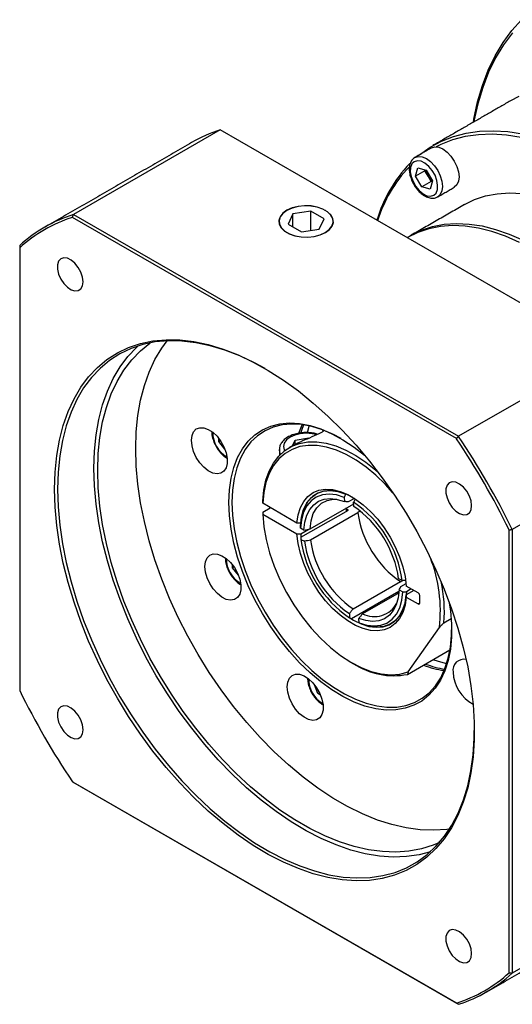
# Model space of a CAD drawing. Header units: millimetres. Extents: x 0 to 782, y 0 to 553.
# Tile 3 of 7: x 255 to 321, y 117 to 248. Entities that reach past the tile are written whole.
import ezdxf

# ---------------------------------------------------------------- set-up
doc = ezdxf.new("R2010")
doc.units = ezdxf.units.MM
doc.header["$LTSCALE"] = 1.2
doc.layers.add('1轮廓实线层', color=7, linetype='Continuous')

msp = doc.modelspace()

# ---------------------------------------------------------------- linework, layer by layer
at = {"layer": '1轮廓实线层', "linetype": 'Continuous'}
for p, q in [((281.85, 233.54), (262.38, 222.3)), ((332.97, 204.02), (281.85, 233.54)), ((307.8, 227.38), (308.1, 228.5)), ((309.06, 228.1), (307.8, 227.38)), ((308.1, 228.5), (309.23, 228.2)), ((309.06, 228.1), (309.1, 228.23)), ((309.47, 227.39), (309.06, 228.1)), ((309.23, 228.2), (310.05, 226.78)), ((308.62, 225.95), (307.8, 227.38)), ((309.88, 226.68), (308.62, 225.95)), ((309.88, 226.68), (309.47, 227.39)), ((310.05, 226.78), (309.75, 225.65)), ((310.01, 226.65), (309.88, 226.68)), ((309.75, 225.65), (308.62, 225.95)), ((293.91, 222.74), (291.53, 222.37)), ((295.66, 221.73), (293.91, 222.74)), ((293.91, 220.19), (293.91, 222.74)), ((313.23, 192.48), (262.25, 221.91)), ((262.38, 222.3), (313.5, 192.79)), ((291.53, 222.37), (290.89, 221)), ((291.53, 220.63), (291.53, 222.37)), ((295.02, 220.36), (295.66, 221.73)), ((290.89, 221), (292.64, 219.99)), ((292.64, 219.99), (295.02, 220.36)), ((255.24, 217.86), (255.24, 158.99)), ((332.97, 204.02), (313.5, 192.79)), ((281.69, 192.09), (281.69, 192.5)), ((291.82, 192.28), (293.64, 192.57)), ((295.54, 193.62), (295.44, 193.51)), ((281.89, 192.21), (281.69, 192.09)), ((282.48, 191.1), (281.69, 192.09)), ((291.46, 191.51), (291.82, 192.28)), ((291.82, 191.71), (291.82, 192.28)), ((340.11, 191.66), (320.64, 180.42)), ((298.32, 184.67), (298.35, 184.12)), ((292.04, 181.26), (287.51, 183.88)), ((293.79, 180.47), (299.59, 183.82)), ((299.69, 184.54), (298.87, 184.07)), ((299.6, 183.47), (299.58, 184.02)), ((287.51, 182.72), (288.51, 183.3)), ((287.51, 182.43), (292.04, 179.81)), ((292.59, 179.36), (298.88, 182.99)), ((300.14, 182.61), (293.85, 178.98)), ((298.63, 182.84), (298.59, 183.3)), ((298.61, 183.26), (298.66, 182.86)), ((298.88, 182.99), (298.63, 183.12)), ((298.63, 183.12), (298.66, 182.86)), ((300.47, 182.86), (300.09, 182.64)), ((300.09, 182.64), (300.14, 182.61)), ((292.99, 180.33), (292.53, 180.57)), ((292.55, 179.81), (293.65, 180.44)), ((292.55, 179.81), (292.59, 179.36)), ((320.24, 121.47), (320.24, 180.34)), ((320.64, 180.42), (320.64, 121.39)), ((292.59, 179.08), (293.06, 178.84)), ((283.48, 175.3), (283.48, 175.7)), ((283.69, 175.41), (283.48, 175.3)), ((284.28, 174.31), (283.48, 175.3)), ((299.51, 169.85), (305.8, 173.48)), ((306.03, 173.6), (305.57, 173.84)), ((305.8, 173.42), (306.12, 173.61)), ((305.8, 173.48), (305.8, 173.42)), ((305.84, 172.8), (306.55, 173.2)), ((308.17, 171.96), (306.58, 172.87)), ((305.6, 172.14), (299.31, 168.51)), ((305.61, 172), (300.76, 169.2)), ((305.47, 171.92), (305.35, 171.99)), ((305.36, 172), (305.48, 171.92)), ((305.36, 172), (305.48, 171.92)), ((305.6, 172), (305.6, 172.14)), ((305.63, 172.36), (306.1, 172.12)), ((307.58, 172.29), (306.58, 171.71)), ((307.23, 172.5), (306.6, 172.13)), ((308.37, 170.62), (308.37, 171.61)), ((306.58, 171.42), (308.17, 170.5)), ((308.37, 170.62), (308.17, 170.5)), ((299.02, 169.21), (299.04, 168.66)), ((300.3, 168.01), (300.28, 168.56)), ((311.56, 168), (312.53, 168.56)), ((306.82, 161.46), (310.98, 167.38)), ((306.74, 161.13), (312.38, 164.39)), ((294.83, 158.58), (294.37, 159.76)), ((295.04, 158.7), (294.83, 158.58)), ((295.18, 158.38), (294.83, 158.58)), ((262.25, 146.85), (313.23, 117.42)), ((313.5, 117.26), (262.38, 146.77)), ((340.11, 132.62), (320.64, 121.39))]:
    msp.add_line(p, q, dxfattribs=at)
at = {"layer": '1轮廓实线层', "linetype": 'Continuous', "flags": 128}
for points in [[(315.48, 234.56), (315.55, 234.98), (316.05, 237.27), (316.69, 239.44), (317.47, 241.48), (318.38, 243.39), (319.42, 245.14), (320.59, 246.75), (321.87, 248.19)], [(320.66, 246.46), (319.48, 244.87), (318.42, 243.12), (317.5, 241.22), (316.72, 239.18), (316.07, 237), (315.56, 234.71), (315.54, 234.59)], [(321.54, 237.99), (320.41, 237.4)], [(308.24, 230.17), (308.33, 230.24), (309.73, 231.23), (311.23, 232.04), (312.83, 232.66), (314.52, 233.1), (316.29, 233.36), (318.14, 233.43), (320.04, 233.31), (322.01, 233)], [(330.26, 229.34), (329.97, 229.49), (327.9, 230.52), (325.85, 231.37), (323.83, 232.04), (321.83, 232.53), (319.89, 232.84), (317.99, 232.96), (316.17, 232.89), (314.41, 232.64), (312.73, 232.2), (311.15, 231.58), (310.55, 231.29)], [(309.93, 231.15), (310.37, 231.28), (310.89, 231.23), (311.44, 231), (311.99, 230.59), (312.51, 230.05), (312.95, 229.4), (313.29, 228.69), (313.51, 227.98), (313.58, 227.29), (313.51, 226.7), (313.29, 226.22), (312.95, 225.91), (312.95, 225.91)], [(307.64, 229.31), (307.32, 229.01), (307.14, 228.55), (307.11, 227.98), (307.22, 227.33), (307.47, 226.66), (307.83, 226.02), (308.29, 225.47), (308.8, 225.05), (309.31, 224.79), (309.8, 224.72), (310.22, 224.84), (310.53, 225.14), (310.71, 225.6), (310.74, 226.18), (310.63, 226.83), (310.39, 227.5), (310.02, 228.13), (309.56, 228.68), (309.06, 229.1), (308.54, 229.36), (308.05, 229.43), (307.64, 229.31)], [(307.73, 229.88), (308.17, 230.01), (308.69, 229.96), (309.24, 229.73), (309.79, 229.32), (310.31, 228.78), (310.75, 228.13), (311.09, 227.42), (311.31, 226.7), (311.38, 226.02), (311.31, 225.43), (311.09, 224.95), (310.75, 224.64), (310.74, 224.63)], [(314.29, 223.6), (315.65, 224.27), (317.11, 224.75), (318.65, 225.05), (320.27, 225.17), (321.96, 225.09), (323.7, 224.83), (325.49, 224.38), (327.31, 223.74), (327.77, 223.56)], [(290.71, 222.85), (290.17, 222.45), (289.81, 221.99), (289.65, 221.49), (289.71, 220.99), (289.97, 220.51), (290.42, 220.07), (291.04, 219.72), (291.79, 219.45), (292.62, 219.3), (293.49, 219.27), (294.35, 219.37), (295.15, 219.57), (295.84, 219.88), (296.38, 220.28), (296.74, 220.74), (296.9, 221.24), (296.84, 221.74), (296.58, 222.22), (296.13, 222.66), (295.51, 223.01), (294.76, 223.28), (293.93, 223.43), (293.06, 223.46), (292.2, 223.37), (291.4, 223.16), (290.71, 222.85)], [(290.73, 222.83), (290.2, 222.44), (289.84, 221.98), (289.69, 221.49), (289.74, 220.99), (290, 220.51), (290.44, 220.09), (291.06, 219.73), (291.8, 219.47), (292.63, 219.32), (293.49, 219.29), (294.34, 219.38), (295.13, 219.59), (295.82, 219.9), (296.35, 220.29), (296.71, 220.75), (296.86, 221.24), (296.81, 221.74), (296.55, 222.22), (296.1, 222.65), (295.49, 223), (294.75, 223.26), (293.92, 223.41), (293.06, 223.44), (292.21, 223.35), (291.41, 223.14), (290.73, 222.83)], [(321.61, 218.57), (319.76, 219.39), (317.94, 220.02), (316.15, 220.47), (314.41, 220.73), (312.73, 220.81), (311.11, 220.7), (309.56, 220.4), (308.1, 219.91), (306.74, 219.24)], [(307, 219.39), (307.24, 219.53), (308.61, 220.2), (310.07, 220.69), (311.61, 220.99), (313.23, 221.1), (314.91, 221.02), (316.66, 220.76), (318.44, 220.31), (320.26, 219.68), (322.11, 218.87)], [(263.66, 213.35), (263.58, 213.97), (263.36, 214.63), (263.02, 215.26), (262.57, 215.81), (262.08, 216.23), (261.57, 216.48), (261.09, 216.54), (260.7, 216.4), (260.41, 216.08), (260.26, 215.61), (260.26, 215.02), (260.41, 214.37), (260.7, 213.71), (261.09, 213.12), (261.57, 212.63), (262.08, 212.29), (262.57, 212.13), (263.02, 212.17), (263.36, 212.41), (263.58, 212.81), (263.66, 213.35)], [(259.87, 185.75), (259.94, 188.03), (260.16, 190.22), (260.52, 192.3), (261.02, 194.25), (261.67, 196.09), (262.45, 197.78), (263.36, 199.33), (264.39, 200.72), (265.55, 201.95), (266.83, 203.01), (268.21, 203.9), (269.7, 204.61), (271.28, 205.14), (272.94, 205.48), (274.69, 205.63), (276.5, 205.6), (278.37, 205.38), (280.28, 204.98), (282.24, 204.39), (284.23, 203.62), (286.23, 202.67), (288.24, 201.55), (290.25, 200.27), (292.25, 198.82), (294.22, 197.22), (296.16, 195.48), (298.06, 193.61), (299.9, 191.61), (301.68, 189.49), (303.38, 187.27), (305.01, 184.96), (306.54, 182.57), (307.98, 180.12), (309.31, 177.6), (310.52, 175.05), (311.62, 172.47), (312.6, 169.87), (313.44, 167.28), (314.15, 164.69), (314.73, 162.13), (315.16, 159.61), (315.45, 157.15), (315.59, 154.75), (315.59, 152.42), (315.45, 150.19), (315.16, 148.05), (314.73, 146.04), (314.15, 144.14), (313.44, 142.37), (312.6, 140.75), (311.62, 139.28), (310.52, 137.97), (309.31, 136.82), (307.98, 135.85), (306.54, 135.05), (305.01, 134.43), (303.38, 133.99), (301.68, 133.74), (299.9, 133.68), (298.06, 133.81), (296.16, 134.12), (294.22, 134.62), (292.25, 135.3), (290.25, 136.16), (288.24, 137.19), (286.23, 138.4), (284.23, 139.76), (282.24, 141.29), (280.28, 142.96), (278.37, 144.77), (276.5, 146.7), (274.69, 148.76), (272.94, 150.93), (271.28, 153.2), (269.7, 155.55), (268.21, 157.97), (266.83, 160.46), (265.55, 162.99), (264.39, 165.56), (263.36, 168.15), (262.45, 170.75), (261.67, 173.34), (261.02, 175.92), (260.52, 178.46), (260.16, 180.95), (259.94, 183.39), (259.87, 185.75)], [(287.85, 201.79), (286.44, 202.55), (284.45, 203.49), (282.48, 204.25), (280.54, 204.84), (278.63, 205.24), (276.78, 205.46), (274.98, 205.49), (273.25, 205.34), (271.6, 205), (270.03, 204.47), (268.55, 203.77), (267.18, 202.89), (265.91, 201.83), (264.76, 200.61), (263.73, 199.23), (262.83, 197.69), (262.06, 196.01), (261.42, 194.19), (260.92, 192.25), (260.56, 190.19), (260.34, 188.02), (260.27, 185.75)], [(265.1, 188.54), (265.17, 190.8), (265.39, 192.97), (265.75, 195.04), (266.25, 196.98), (266.89, 198.8), (267.66, 200.48), (268.56, 202.02), (269.59, 203.4), (270.74, 204.62), (270.94, 204.8)], [(265.6, 188.25), (265.68, 190.5), (265.89, 192.65), (266.25, 194.7), (266.76, 196.62), (267.4, 198.42), (268.17, 200.08), (269.08, 201.6), (270.11, 202.96), (271.27, 204.15), (272.54, 205.18), (272.6, 205.23)], [(270.64, 191.15), (270.71, 193.4), (270.93, 195.55), (271.29, 197.6), (271.79, 199.53), (272.43, 201.33), (273.2, 202.99), (274.11, 204.5), (274.84, 205.49)], [(278.04, 192.26), (278.12, 192.9), (278.34, 193.41), (278.69, 193.77), (279.15, 193.94), (279.69, 193.93), (280.28, 193.72), (280.88, 193.33), (281.45, 192.79), (281.95, 192.12), (282.36, 191.38), (282.65, 190.61), (282.8, 189.85), (282.8, 189.16), (282.65, 188.58), (282.36, 188.14), (281.95, 187.87), (281.45, 187.79), (280.88, 187.91), (280.28, 188.21), (279.69, 188.68), (279.15, 189.28), (278.69, 189.99), (278.34, 190.76), (278.12, 191.53), (278.04, 192.26)], [(283.01, 184.01), (283.09, 185.67), (283.3, 187.22), (283.67, 188.66), (284.17, 189.97), (284.81, 191.14), (285.58, 192.15), (286.47, 192.99), (287.48, 193.66), (288.58, 194.15), (289.78, 194.45), (291.05, 194.57), (292.4, 194.49), (293.8, 194.23), (295.23, 193.77), (296.7, 193.14), (298.17, 192.33), (299.64, 191.36), (301.04, 190.27)], [(297.91, 192.49), (296.91, 193.02), (295.47, 193.64), (294.05, 194.09), (292.67, 194.35), (291.35, 194.42), (290.09, 194.31), (288.91, 194.01), (287.82, 193.53), (286.83, 192.87), (285.95, 192.04), (285.19, 191.04), (284.56, 189.89), (284.06, 188.6), (283.7, 187.18), (283.49, 185.65), (283.41, 184.01)], [(292.37, 193.28), (292.41, 193.42), (292.75, 194.34)], [(292.93, 194.31), (292.67, 193.57), (292.58, 193.29)], [(293.44, 193.32), (293.67, 194.15), (293.68, 194.17)], [(294.6, 193.02), (294.06, 193.13), (293.27, 193.19), (292.49, 193.13), (291.76, 192.96), (291.14, 192.68), (290.66, 192.32), (290.35, 191.9), (290.25, 191.45), (290.35, 190.99), (290.42, 190.87)], [(287.51, 184.17), (287.65, 185.62), (287.94, 186.96), (288.37, 188.17), (288.93, 189.23), (289.63, 190.14), (290.44, 190.89), (291.37, 191.46), (292.4, 191.85), (293.51, 192.05), (294.7, 192.06), (295.95, 191.88), (297.24, 191.51), (298.56, 190.96), (299.89, 190.24), (301.22, 189.34), (302.53, 188.29), (302.8, 188.05)], [(304.8, 185.27), (303.8, 186.38), (302.55, 187.61), (301.25, 188.69), (299.93, 189.62), (298.61, 190.38), (297.29, 190.96), (296, 191.36), (294.75, 191.57), (293.56, 191.59), (292.44, 191.42), (291.41, 191.06), (290.47, 190.51), (289.65, 189.79), (288.95, 188.89), (288.38, 187.84), (287.94, 186.65), (287.65, 185.32), (287.51, 183.88)], [(312.31, 140.57), (311.95, 140.52), (310.22, 140.4), (308.43, 140.46), (306.57, 140.72), (304.67, 141.15), (302.74, 141.77), (300.77, 142.57), (298.79, 143.55), (296.81, 144.69), (294.83, 146), (292.87, 147.47), (290.93, 149.09), (289.03, 150.84), (287.18, 152.73), (285.38, 154.74), (283.65, 156.86), (282, 159.08), (280.42, 161.39), (278.95, 163.77), (277.57, 166.22), (276.3, 168.71), (275.15, 171.24), (274.11, 173.79), (273.2, 176.36), (272.43, 178.91), (271.79, 181.45), (271.29, 183.96), (270.93, 186.42), (270.71, 188.82), (270.64, 191.15)], [(289.88, 190.4), (289.78, 190.64), (289.72, 191.05)], [(309.77, 137.54), (308.3, 137.16), (306.61, 136.91), (304.84, 136.85), (303.01, 136.97), (301.13, 137.28), (299.21, 137.78), (297.25, 138.45), (295.27, 139.3), (293.27, 140.33), (291.27, 141.53), (289.28, 142.88), (287.31, 144.39), (285.37, 146.05), (283.46, 147.85), (281.61, 149.77), (279.81, 151.82), (278.08, 153.97), (276.43, 156.22), (274.86, 158.56), (273.38, 160.96), (272.01, 163.43), (270.74, 165.95), (269.59, 168.5), (268.56, 171.07), (267.66, 173.65), (266.89, 176.22), (266.25, 178.78), (265.75, 181.3), (265.39, 183.78), (265.17, 186.19), (265.1, 188.54)], [(310.97, 138.77), (310.15, 138.42), (308.58, 137.93), (306.92, 137.62), (305.19, 137.5), (303.4, 137.56), (301.54, 137.81), (299.64, 138.25), (297.71, 138.87), (295.74, 139.67), (293.76, 140.64), (291.78, 141.79), (289.8, 143.1), (287.84, 144.57), (285.9, 146.18), (284, 147.94), (282.15, 149.83), (280.35, 151.84), (278.62, 153.96), (276.96, 156.18), (275.39, 158.49), (273.92, 160.87), (272.54, 163.31), (271.27, 165.81), (270.11, 168.34), (269.08, 170.89), (268.17, 173.45), (267.4, 176.01), (266.76, 178.55), (266.25, 181.05), (265.89, 183.52), (265.68, 185.92), (265.6, 188.25)], [(315.24, 183.57), (315.17, 184.2), (314.95, 184.85), (314.6, 185.49), (314.16, 186.03), (313.66, 186.45), (313.15, 186.7), (312.68, 186.76), (312.28, 186.62), (311.99, 186.3), (311.84, 185.83), (311.84, 185.24), (311.99, 184.59), (312.28, 183.94), (312.68, 183.34), (313.15, 182.85), (313.66, 182.51), (314.16, 182.36), (314.6, 182.4), (314.95, 182.63), (315.17, 183.03), (315.24, 183.57)], [(260.27, 185.75), (260.34, 183.41), (260.56, 180.99), (260.92, 178.51), (261.42, 175.99), (262.06, 173.43), (262.83, 170.86), (263.73, 168.28), (264.76, 165.71), (265.91, 163.16), (267.18, 160.64), (268.55, 158.17), (270.03, 155.77), (271.6, 153.43), (273.25, 151.18), (274.98, 149.03), (276.78, 146.99), (278.63, 145.06), (280.54, 143.26), (282.48, 141.61), (284.45, 140.09), (286.44, 138.74), (288.44, 137.54), (290.44, 136.52), (292.42, 135.66), (294.38, 134.99), (296.3, 134.49), (298.18, 134.18), (300.01, 134.06), (301.78, 134.12), (303.47, 134.37), (305.08, 134.8), (306.6, 135.41), (308.03, 136.21), (309.35, 137.18), (310.56, 138.32), (311.65, 139.62), (312.62, 141.08), (313.46, 142.69), (314.16, 144.44), (314.73, 146.32), (315.16, 148.33), (315.45, 150.44), (315.59, 152.66), (315.61, 153.69)], [(292.04, 181.26), (292.21, 182.35), (292.51, 183.31), (292.95, 184.13), (293.51, 184.8), (294.19, 185.3), (294.98, 185.62), (295.85, 185.76), (296.79, 185.7), (297.78, 185.46), (298.8, 185.04), (299.83, 184.45), (300.85, 183.69), (301.84, 182.79), (302.78, 181.76), (303.65, 180.62), (304.43, 179.39), (305.11, 178.1), (305.68, 176.78), (306.12, 175.45), (306.42, 174.14), (306.58, 172.87)], [(292.52, 180.84), (292.65, 182.02), (292.94, 183.07), (293.38, 183.96), (293.98, 184.67), (294.7, 185.18), (295.55, 185.49), (296.49, 185.58), (297.5, 185.46), (298.56, 185.12)], [(298.32, 184.67), (297.31, 184.99), (296.33, 185.11), (295.43, 185.02), (294.62, 184.72), (293.93, 184.23), (293.36, 183.55), (292.93, 182.7), (292.65, 181.7), (292.53, 180.57)], [(299.48, 184.67), (298.52, 185.13), (297.51, 185.45), (296.54, 185.58), (295.63, 185.51), (294.81, 185.23), (294.1, 184.77), (293.5, 184.13), (293.04, 183.31), (292.72, 182.35), (292.55, 181.26)], [(312.23, 170.88), (312.43, 169.57), (312.58, 167.79), (312.58, 166.09), (312.43, 164.48), (312.14, 162.98), (311.7, 161.61), (311.13, 160.37), (310.42, 159.28), (309.59, 158.35), (308.65, 157.59), (307.59, 157.02), (306.44, 156.62), (305.2, 156.41), (303.89, 156.39), (302.51, 156.56), (301.09, 156.92), (299.64, 157.46), (298.17, 158.18), (296.7, 159.08), (295.23, 160.13), (293.8, 161.34), (292.4, 162.69), (291.05, 164.17), (289.78, 165.76), (288.58, 167.44), (287.48, 169.21), (286.47, 171.03), (285.58, 172.9), (284.81, 174.8), (284.17, 176.7), (283.67, 178.6), (283.3, 180.46), (283.09, 182.27), (283.01, 184.01), (283.01, 184.01)], [(283.41, 184.01), (283.49, 182.29), (283.7, 180.5), (284.06, 178.67), (284.56, 176.8), (285.19, 174.93), (285.95, 173.06), (286.83, 171.21), (287.82, 169.41), (288.91, 167.67), (290.09, 166), (291.35, 164.44), (292.67, 162.98), (294.05, 161.65), (295.47, 160.46), (296.91, 159.42), (298.37, 158.54), (299.82, 157.82), (301.25, 157.29), (302.65, 156.93), (304, 156.77), (305.3, 156.79), (306.52, 156.99), (307.66, 157.38), (308.7, 157.95), (309.63, 158.7), (310.45, 159.62), (311.15, 160.69), (311.71, 161.91), (312.14, 163.27), (312.43, 164.75), (312.58, 166.34), (312.59, 167.05)], [(292.99, 180.33), (293.11, 181.37), (293.37, 182.29), (293.77, 183.07), (294.3, 183.69), (294.94, 184.15), (295.69, 184.42), (296.52, 184.51), (297.41, 184.41), (298.35, 184.12)], [(293.79, 180.47), (293.93, 181.56), (294.23, 182.51), (294.71, 183.3), (295.32, 183.89), (296.07, 184.26), (296.93, 184.42), (297.36, 184.42)], [(287.51, 182.43), (287.66, 180.77), (287.97, 179.05), (288.43, 177.29), (289.04, 175.52), (289.78, 173.76), (290.66, 172.03), (291.65, 170.37), (292.74, 168.78), (293.93, 167.3), (295.18, 165.93), (296.49, 164.71), (297.84, 163.64), (299.21, 162.75), (300.58, 162.04), (301.93, 161.52), (303.25, 161.2), (304.52, 161.08), (305.71, 161.17), (306.82, 161.46)], [(306.58, 171.42), (306.42, 170.34), (306.12, 169.38), (305.68, 168.55), (305.11, 167.88), (304.43, 167.39), (303.65, 167.06), (302.78, 166.93), (301.84, 166.98), (300.85, 167.22), (299.83, 167.64), (298.8, 168.24), (297.78, 168.99), (296.79, 169.9), (295.85, 170.93), (294.98, 172.07), (294.19, 173.29), (293.51, 174.58), (292.95, 175.9), (292.51, 177.23), (292.21, 178.54), (292.04, 179.81)], [(279.84, 175.46), (279.91, 176.1), (280.13, 176.62), (280.48, 176.97), (280.95, 177.15), (281.49, 177.13), (282.08, 176.92), (282.67, 176.53), (283.24, 175.99), (283.75, 175.33), (284.16, 174.58), (284.45, 173.81), (284.6, 173.06), (284.6, 172.36), (284.45, 171.78), (284.16, 171.34), (283.75, 171.07), (283.24, 170.99), (282.67, 171.11), (282.08, 171.41), (281.49, 171.88), (280.95, 172.49), (280.48, 173.2), (280.13, 173.96), (279.91, 174.73), (279.84, 175.46)], [(299.09, 168.65), (299.56, 168.35), (300.6, 167.84), (301.62, 167.52), (302.59, 167.4), (303.5, 167.47), (304.32, 167.74), (305.03, 168.2), (305.63, 168.85), (306.09, 169.66), (306.41, 170.62), (306.58, 171.71)], [(305.63, 172.36), (305.51, 171.32), (305.25, 170.4), (304.85, 169.62), (304.33, 168.99), (303.68, 168.54), (302.94, 168.26), (302.11, 168.17), (301.21, 168.28), (300.28, 168.56)], [(300.3, 168.01), (301.32, 167.69), (302.29, 167.57), (303.19, 167.67), (304, 167.96), (304.7, 168.46), (305.27, 169.14), (305.7, 169.99), (305.98, 170.99), (306.1, 172.12)], [(306.6, 172.13), (306.48, 170.95), (306.19, 169.91), (305.74, 169.02), (305.15, 168.31), (304.42, 167.79), (303.58, 167.49), (302.64, 167.4), (301.63, 167.52), (300.57, 167.86)], [(311.94, 162.55), (310.86, 162.84), (310.13, 163.09)], [(290.76, 159.48), (290.83, 160.12), (291.05, 160.64), (291.41, 160.99), (291.87, 161.17), (292.41, 161.15), (293, 160.94), (293.6, 160.55), (294.17, 160.01), (294.67, 159.34), (295.08, 158.6), (295.37, 157.83), (295.52, 157.07), (295.52, 156.38), (295.37, 155.8), (295.08, 155.36), (294.67, 155.09), (294.17, 155.01), (293.6, 155.13), (293, 155.43), (292.41, 155.9), (291.87, 156.51), (291.41, 157.21), (291.05, 157.98), (290.83, 158.75), (290.76, 159.48)], [(263.66, 153.78), (263.58, 154.41), (263.36, 155.07), (263.02, 155.7), (262.57, 156.25), (262.08, 156.66), (261.57, 156.91), (261.09, 156.97), (260.7, 156.84), (260.41, 156.52), (260.26, 156.04), (260.26, 155.45), (260.41, 154.8), (260.7, 154.15), (261.09, 153.55), (261.57, 153.06), (262.08, 152.73), (262.57, 152.57), (263.02, 152.61), (263.36, 152.84), (263.58, 153.24), (263.66, 153.78)], [(315.24, 124), (315.17, 124.63), (314.95, 125.29), (314.6, 125.92), (314.16, 126.47), (313.66, 126.89), (313.15, 127.14), (312.68, 127.2), (312.28, 127.06), (311.99, 126.74), (311.84, 126.26), (311.84, 125.67), (311.99, 125.02), (312.28, 124.37), (312.68, 123.77), (313.15, 123.29), (313.66, 122.95), (314.16, 122.79), (314.6, 122.83), (314.95, 123.06), (315.17, 123.47), (315.24, 124)]]:
    msp.add_lwpolyline(points, dxfattribs=at)
at = {"layer": '1轮廓实线层', "linetype": 'Continuous'}
for centre, radius, start, end in [((287.97, 214.68), 19.83, 107.9677, 119.9623), ((320.58, 216.2), 18.68, 136.5116, 163.4687), ((320.52, 215.83), 18.64, 136.7672, 162.4002), ((311.33, 228.5), 2.17, 187.6376, 210.6927), ((311.38, 228.46), 2.19, 209.4167, 232.2449), ((268.46, 203.52), 19.74, 107.9475, 132.0632), ((268.35, 203.24), 19.64, 108.1121, 131.8987), ((284.71, 193.35), 3.84, 180.2547, 239.74), ((229.58, 136.09), 100.88, 26.0161, 33.9839), ((229.5, 136.04), 101.37, 25.9604, 34.0396), ((291.12, 171.58), 15.05, 7.7367, 55.7923), ((291.63, 171.88), 14.07, 8.0407, 55.4883), ((313.48, 184.55), 13.48, 188.2807, 235.2483), ((307.5, 181.11), 15.05, 187.7367, 235.7923), ((306.99, 180.81), 14.07, 188.0407, 235.4883), ((307.19, 180.92), 13.48, 188.2807, 235.2483), ((286.49, 176.54), 3.82, 180.0307, 239.9639), ((291.75, 169.61), 19.35, 353.3779, 21.2781), ((293.45, 169.56), 18.18, 355.0548, 12.5214), ((307.93, 171.59), 0.437, 2.6055, 57.3945), ((302.34, 172.19), 3.38, 242.1718, 332.2805), ((308.24, 170.6), 0.124, 230.7967, 9.214), ((304.89, 170.67), 9.71, 236.7312, 280.9533), ((313.31, 173.96), 12.42, 249.0582, 262.1579), ((313.59, 174.2), 12.51, 249.0846, 261.2409), ((314.2, 161.7), 1.44, 76.9423, 190.043), ((317.84, 161.62), 5.05, 181.9949, 241.7739), ((297.42, 160.56), 3.83, 180.1204, 239.8742), ((345.9, 203.24), 100.88, 206.0161, 213.9839), ((307.13, 136.08), 19.64, 288.1121, 311.8987), ((307.42, 136.04), 19.74, 287.9475, 312.0632)]:
    msp.add_arc(centre, radius, start, end, dxfattribs=at)
for points in [[(320.41, 237.4), (310.09, 231.45)], [(278.07, 231.85), (258.6, 220.61)], [(309.93, 231.15), (307.73, 229.88)], [(310.75, 224.64), (312.95, 225.91)], [(290.73, 222.83), (290.71, 222.82)], [(295.84, 222.82), (295.82, 222.83)], [(314.29, 223.6), (307.24, 219.53)], [(262.25, 221.91), (262.38, 222.3)], [(306.74, 219.24), (306.68, 219.21)], [(255.24, 218.17), (255.24, 217.86)], [(313.23, 192.48), (313.5, 192.79)], [(291.41, 191.5), (291.03, 191.28)], [(289.72, 191.01), (289.72, 190.24)], [(287.51, 183.88), (287.51, 184.17)], [(287.51, 182.72), (287.51, 182.43)], [(292.55, 181.26), (292.04, 181.26)], [(292.04, 179.81), (292.55, 179.81)], [(320.24, 180.34), (320.64, 180.42)], [(306.58, 171.71), (306.58, 171.42)], [(311.56, 168), (310.98, 167.38)], [(299.31, 162.69), (299.56, 162.55)], [(306.82, 161.46), (306.74, 161.13)], [(262.38, 146.77), (262.25, 146.85)], [(317.29, 118.94), (336.76, 130.18)], [(320.24, 121.47), (320.64, 121.39)], [(313.5, 117.26), (313.23, 117.42)]]:
    msp.add_open_spline(points, degree=1, dxfattribs=at)
for points, knots in [([(307.73, 229.88), (307.64, 229.82), (307.42, 229.67), (307.16, 229.3), (306.99, 228.8), (306.95, 228.2), (307.04, 227.54), (307.27, 226.85), (307.61, 226.18), (308.05, 225.57), (308.56, 225.06), (309.12, 224.68), (309.68, 224.47), (310.2, 224.45), (310.56, 224.51), (310.71, 224.63), (310.73, 224.64)], [0, 0, 0, 0, 0.0467219, 0.118928, 0.1925448, 0.2704961, 0.3515053, 0.4329328, 0.5141275, 0.5953879, 0.6770977, 0.7597507, 0.8437053, 0.9166922, 0.986474, 1, 1, 1, 1]), ([(280.75, 193.38), (280.76, 193.21), (280.77, 192.83), (280.95, 192.19), (281.25, 191.51), (281.65, 190.88), (282.14, 190.34), (282.52, 190.01), (282.73, 189.91), (282.75, 189.9)], [0, 0, 0, 0, 0.130202, 0.300289, 0.469921, 0.639401, 0.809559, 0.981289, 1, 1, 1, 1]), ([(294.76, 193.08), (294.57, 193.13), (294.13, 193.25), (293.38, 193.31), (292.57, 193.27), (291.79, 193.11), (291.08, 192.85), (290.48, 192.48), (290.04, 192.03), (289.77, 191.54), (289.74, 191.22), (289.73, 191.06)], [0, 0, 0, 0, 0.090742, 0.208439, 0.326061, 0.444115, 0.563145, 0.683776, 0.805726, 0.909471, 1, 1, 1, 1]), ([(291.42, 191.49), (291.49, 191.53), (291.84, 191.77), (292.77, 192.18), (294.04, 192.74), (295.05, 193.19), (295.5, 193.44), (295.62, 193.5)], [0, 0, 0, 0, 0.067197, 0.38448, 0.647906, 0.912706, 1, 1, 1, 1]), ([(298.56, 185.12), (298.5, 185.01), (298.42, 184.86), (298.34, 184.71), (298.32, 184.67)], [0, 0, 0, 0, 0.751343, 1, 1, 1, 1]), ([(298.87, 184.07), (298.78, 184.07), (298.61, 184.09), (298.44, 184.11), (298.35, 184.12)], [0, 0, 0, 0, 0.487845, 1, 1, 1, 1]), ([(299.58, 184.02), (299.6, 184.06), (299.68, 184.21), (299.76, 184.36), (299.82, 184.47)], [0, 0, 0, 0, 0.2486572, 1, 1, 1, 1]), ([(298.63, 183.26), (298.63, 183.23), (298.63, 183.18), (298.63, 183.13), (298.63, 183.12)], [0, 0, 0, 0, 0.7782053, 1, 1, 1, 1]), ([(292.53, 180.57), (292.53, 180.59), (292.53, 180.68), (292.52, 180.78), (292.52, 180.84)], [0, 0, 0, 0, 0.248657, 1, 1, 1, 1]), ([(292.99, 180.33), (293.13, 180.35), (293.39, 180.4), (293.66, 180.45), (293.79, 180.47)], [0, 0, 0, 0, 0.512155, 1, 1, 1, 1]), ([(292.59, 179.36), (292.59, 179.29), (292.59, 179.19), (292.59, 179.1), (292.59, 179.08)], [0, 0, 0, 0, 0.751343, 1, 1, 1, 1]), ([(293.85, 178.98), (293.72, 178.96), (293.46, 178.91), (293.19, 178.86), (293.06, 178.84)], [0, 0, 0, 0, 0.487845, 1, 1, 1, 1]), ([(282.55, 176.58), (282.55, 176.42), (282.56, 176.04), (282.74, 175.41), (283.04, 174.73), (283.44, 174.09), (283.93, 173.56), (284.31, 173.22), (284.52, 173.12), (284.55, 173.11)], [0, 0, 0, 0, 0.126381, 0.296505, 0.466184, 0.635694, 0.805866, 0.977584, 1, 1, 1, 1]), ([(306.54, 173.62), (306.41, 173.62), (306.24, 173.61), (306.07, 173.61), (306.03, 173.6)], [0, 0, 0, 0, 0.751343, 1, 1, 1, 1]), ([(305.63, 172.36), (305.67, 172.43), (305.74, 172.58), (305.81, 172.72), (305.84, 172.8)], [0, 0, 0, 0, 0.512155, 1, 1, 1, 1]), ([(306.1, 172.12), (306.14, 172.12), (306.31, 172.12), (306.48, 172.13), (306.6, 172.13)], [0, 0, 0, 0, 0.248657, 1, 1, 1, 1]), ([(299.02, 169.21), (299.1, 169.32), (299.27, 169.53), (299.43, 169.75), (299.51, 169.85)], [0, 0, 0, 0, 0.512155, 1, 1, 1, 1]), ([(300.76, 169.2), (300.68, 169.1), (300.52, 168.89), (300.36, 168.67), (300.28, 168.56)], [0, 0, 0, 0, 0.487845, 1, 1, 1, 1]), ([(299.04, 168.66), (299.07, 168.65), (299.15, 168.6), (299.24, 168.54), (299.31, 168.51)], [0, 0, 0, 0, 0.248657, 1, 1, 1, 1]), ([(300.57, 167.86), (300.5, 167.9), (300.41, 167.95), (300.32, 168), (300.3, 168.01)], [0, 0, 0, 0, 0.751343, 1, 1, 1, 1]), ([(293.46, 160.61), (293.47, 160.4), (293.5, 159.98), (293.71, 159.29), (294.03, 158.62), (294.45, 158), (294.94, 157.47), (295.29, 157.24), (295.47, 157.12)], [0, 0, 0, 0, 0.16039, 0.330218, 0.499551, 0.668869, 0.83899, 1, 1, 1, 1])]:
    msp.add_open_spline(points, degree=3, knots=knots, dxfattribs=at)

doc.saveas('drawing.dxf')
